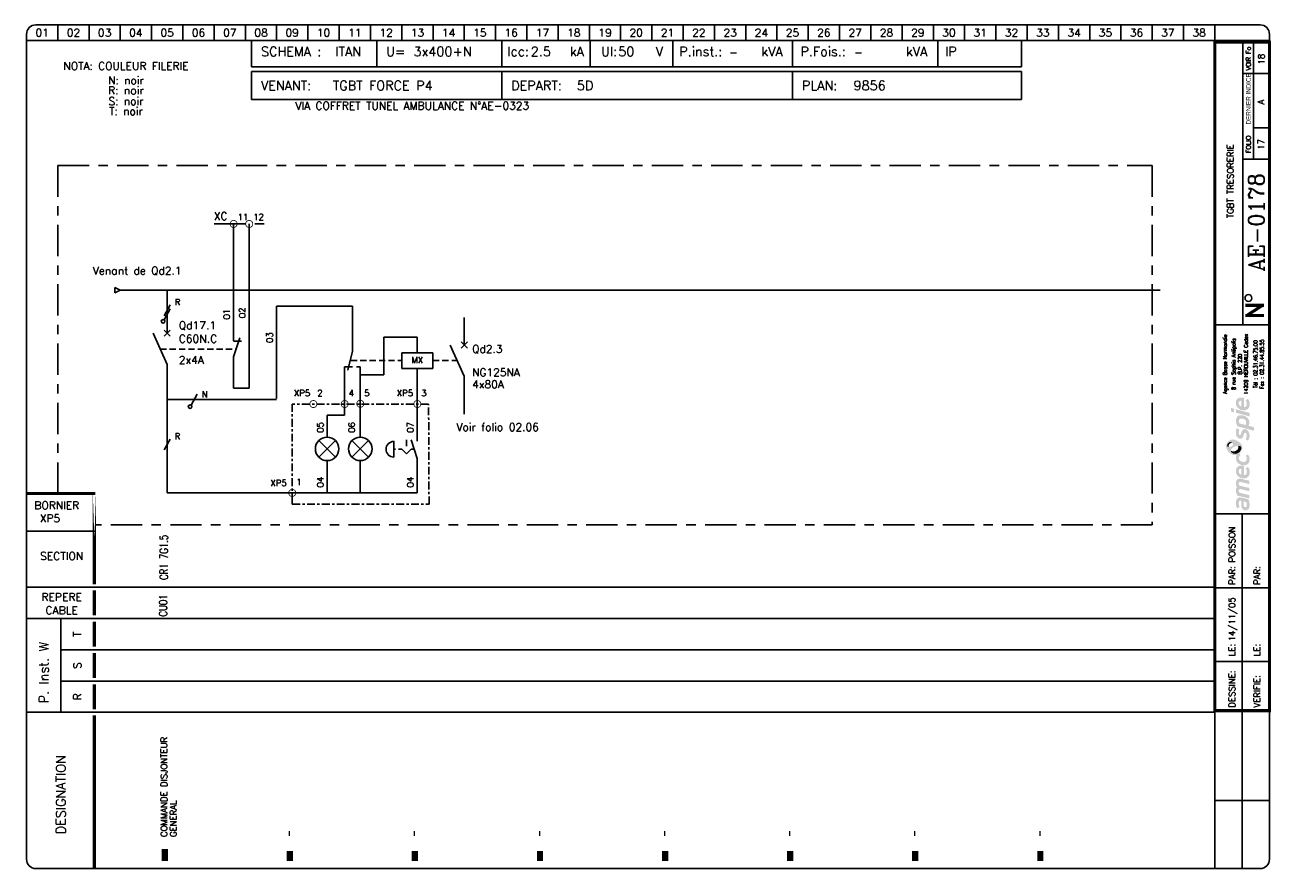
# Model space of a CAD drawing. Header units: millimetres. Extents: x 0 to 398, y -1 to 270.
import ezdxf
from ezdxf.enums import TextEntityAlignment as Align

# ---------------------------------------------------------------- set-up
doc = ezdxf.new("R2010")
doc.units = ezdxf.units.MM
doc.header["$LTSCALE"] = 20
doc.header["$MEASUREMENT"] = 0
for name, pattern in [('AXES', [0.95, 0.5, -0.15, 0.15, -0.15]), ('CACHE', [0.375, 0.25, -0.125]), ('DISCONTINU', [0.15, 0.1, -0.05])]:
    doc.linetypes.add(name, pattern=pattern)
for name, color, linetype in [('POINTILLE', 5, 'DISCONTINU'), ('TEXTE', 3, 'Continuous'), ('TRAIAXE', 6, 'AXES'), ('TRAIFIN', 1, 'Continuous'), ('TRAIGROS', 2, 'Continuous'), ('TRAIMOY', 4, 'Continuous')]:
    doc.layers.add(name, color=color, linetype=linetype)
doc.styles.add('ROMANC', font='romanc')
doc.styles.add('ROMANS8', font='ROMANS8.shx')
doc.styles.get("Standard").update_dxf_attribs({"font": 'simplex.shx'})
doc.styles.add('TEXTE', font='txt8', dxfattribs={"height": 2.5})
doc.styles.add('TXT', font='txt', dxfattribs={"width": 0.8})

# ---------------------------------------------------------------- blocks, each defined once
blk = doc.blocks.new('CART')
at = {"layer": 'TEXTE', "color": 7}
for p, q in [((72.02, 264.91), (72.02, 256.49)), ((112.02, 264.91), (112.02, 256.49)), ((152.02, 264.91), (152.02, 256.49)), ((180.26, 264.91), (180.26, 256.49)), ((206.73, 264.91), (206.73, 256.49)), ((244.98, 264.91), (244.98, 256.49)), ((291.46, 264.91), (291.46, 256.49)), ((318.22, 264.91), (318.22, 256.49)), ((318.22, 256.49), (72.02, 256.49)), ((72, 255), (318.25, 255)), ((72, 246), (72, 255)), ((152, 255), (152, 246)), ((245, 255), (245, 246)), ((318.25, 255), (318.25, 246)), ((318.25, 246), (72, 246)), ((11.02, 79.91), (11.02, 49.91))]:
    blk.add_line(p, q, dxfattribs=at)
at = {"layer": 'TEXTE', "color": 7, "const_width": 1}
for points in [[(395.77, 180.16), (389.77, 180.16)], [(390.27, 176.91), (395.27, 180.16)], [(395.77, 176.91), (389.77, 176.91)]]:
    blk.add_lwpolyline(points, dxfattribs=at)
at = {"layer": 'TEXTE', "color": 7}
blk.add_circle((390.78, 182.5), 1.08, dxfattribs=at)
at = {"layer": 'TRAIAXE', "color": 6}
for p, q in [((10.02, 224.91), (360.02, 224.91)), ((10.02, 119.91), (10.02, 224.91)), ((360.02, 224.91), (360.02, 109.91)), ((360.02, 109.91), (22.02, 109.91))]:
    blk.add_line(p, q, dxfattribs=at)
at = {"layer": 'TRAIFIN', "color": 7}
for p, q in [((10.02, 269.91), (10.02, 264.91)), ((20.02, 269.91), (20.02, 264.91)), ((30.02, 269.91), (30.02, 264.91)), ((40.02, 269.91), (40.02, 264.91)), ((50.02, 269.91), (50.02, 264.91)), ((60.02, 269.91), (60.02, 264.91)), ((70.02, 269.91), (70.02, 264.91)), ((80.02, 269.91), (80.02, 264.91)), ((90.02, 269.91), (90.02, 264.91)), ((100.02, 269.91), (100.02, 264.91)), ((110.02, 269.91), (110.02, 264.91)), ((120.02, 269.91), (120.02, 264.91)), ((130.02, 269.91), (130.02, 264.91)), ((140.02, 269.91), (140.02, 264.91)), ((150.02, 269.91), (150.02, 264.91)), ((160.02, 269.91), (160.02, 264.91)), ((170.02, 269.91), (170.02, 264.91)), ((180.02, 269.91), (180.02, 264.91)), ((190.02, 269.91), (190.02, 264.91)), ((200.02, 269.91), (200.02, 264.91)), ((210.02, 269.91), (210.02, 264.91)), ((220.02, 269.91), (220.02, 264.91)), ((230.02, 269.91), (230.02, 264.91)), ((240.02, 269.91), (240.02, 264.91)), ((250.02, 269.91), (250.02, 264.91)), ((260.02, 269.91), (260.02, 264.91)), ((270.02, 269.91), (270.02, 264.91)), ((280.02, 269.91), (280.02, 264.91)), ((290.02, 269.91), (290.02, 264.91)), ((300.02, 269.91), (300.02, 264.91)), ((310.02, 269.91), (310.02, 264.91)), ((320.02, 269.91), (320.02, 264.91)), ((330.02, 269.91), (330.02, 264.91)), ((340.02, 269.91), (340.02, 264.91)), ((350.02, 269.91), (350.02, 264.91)), ((360.02, 269.91), (360.02, 264.91)), ((370.02, 269.91), (370.02, 264.91)), ((380.02, 269.91), (380.02, 264.91)), ((392.43, 226.95), (392.43, 264.41)), ((392.43, 237), (396.98, 237))]:
    blk.add_line(p, q, dxfattribs=at)
at = {"layer": 'TRAIGROS', "color": 7}
for p, q in [((3.02, 269.91), (394.52, 269.91)), ((0.02, 266.91), (0.02, 264.91)), ((397.52, 264.91), (0.02, 264.91)), ((397.52, 264.91), (0.02, 264.91)), ((0.02, 264.91), (0.02, 2.91)), ((389.02, 173.91), (389.02, 264.41)), ((397.52, 266.91), (397.52, 264.91)), ((397.52, 2.91), (397.52, 264.91)), ((389.02, 254.41), (397.02, 254.41)), ((389.02, 226.92), (397.02, 226.92)), ((380.02, 173.91), (397.52, 173.91)), ((380.02, 113.43), (397.53, 113.43)), ((0.02, 107.91), (22.02, 107.91)), ((0.02, 89.91), (380.02, 89.91)), ((11.02, 79.91), (0.02, 79.91)), ((11.02, 79.91), (380.02, 79.91)), ((11.02, 69.91), (380.02, 69.91)), ((11.02, 59.91), (380.02, 59.91)), ((0.02, 49.91), (380.02, 49.91)), ((380.02, -0.12), (380.02, 50.43)), ((3.02, -0.09), (394.52, -0.09))]:
    blk.add_line(p, q, dxfattribs=at)
for points, const_width in [([(380.02, 264.41), (380.02, 50.43), (397.52, 50.43), (397.52, 264.41), (380.02, 264.41)], 1), ([(0.02, 119.91), (22.02, 119.91)], 1), ([(21.73, 88.91), (21.73, 80.91)], 1), ([(21.73, 78.91), (21.73, 70.91)], 1), ([(21.73, 68.91), (21.73, 60.91)], 1), ([(21.73, 58.91), (21.73, 50.91)], 1), ([(21.73, 48.91), (21.73, 43.38)], 1), ([(21.73, 43.38), (21.73, -0.09)], 1), ([(44.23, 6.14), (44.23, 2.27)], 2), ([(84.23, 5.5), (84.23, 2.27)], 2), ([(124.23, 5.5), (124.23, 2.27)], 2), ([(164.23, 5.5), (164.23, 2.27)], 2), ([(204.23, 5.5), (204.23, 2.27)], 2), ([(244.23, 5.5), (244.23, 2.27)], 2), ([(284.23, 5.5), (284.23, 2.27)], 2), ([(324.23, 5.5), (324.23, 2.27)], 2)]:
    blk.add_lwpolyline(points, dxfattribs=dict(at, const_width=const_width))
at = {"layer": 'TRAIGROS', "color": 7, "const_width": 1}
blk.add_lwpolyline([(21.73, 119.95), (21.73, 90.91)], close=True, dxfattribs=at)
at = {"layer": 'TRAIGROS', "color": 7}
for centre, start, end in [((3.02, 266.91), 90, 180), ((394.52, 266.91), 0, 90), ((3.02, 2.91), 180, 270), ((394.52, 2.91), 270, 0)]:
    blk.add_arc(centre, 3, start, end, dxfattribs=at)
at = {"layer": 'TRAIMOY', "color": 7}
for p, q in [((388.77, -0.1), (388.77, 113.43)), ((380.02, 89.73), (397.53, 89.73)), ((380.02, 66.18), (397.53, 66.18)), ((380.02, 21.66), (397.53, 21.66))]:
    blk.add_line(p, q, dxfattribs=at)
at = {"layer": 'TEXTE', "color": 7}
for s, p in [('01', (5.02, 267.41)), ('02', (15.02, 267.41)), ('03', (25.02, 267.41)), ('04', (35.02, 267.41)), ('05', (45.02, 267.41)), ('06', (55.02, 267.41)), ('07', (65.02, 267.41)), ('08', (75.02, 267.41)), ('09', (85.02, 267.41)), ('10', (95.02, 267.41)), ('11', (105.02, 267.41)), ('12', (115.02, 267.41)), ('13', (125.02, 267.41)), ('14', (135.02, 267.41)), ('15', (145.02, 267.41)), ('16', (155.02, 267.41)), ('17', (165.02, 267.41)), ('18', (175.02, 267.41)), ('19', (185.02, 267.41)), ('20', (195.02, 267.41)), ('21', (205.02, 267.41)), ('22', (215.02, 267.41)), ('23', (225.02, 267.41)), ('24', (235.02, 267.41)), ('25', (245.02, 267.41)), ('26', (255.02, 267.41)), ('27', (265.02, 267.41)), ('28', (275.02, 267.41)), ('29', (285.02, 267.41)), ('30', (295.02, 267.41)), ('31', (305.02, 267.41)), ('32', (315.02, 267.41)), ('33', (325.02, 267.41)), ('34', (335.02, 267.41)), ('35', (345.02, 267.41)), ('36', (355.02, 267.41)), ('37', (365.02, 267.41)), ('38', (375.02, 267.41))]:
    blk.add_text(s, height=2.5, dxfattribs=at).set_placement(p, align=Align.MIDDLE)
for s, height, p in [('kA', 3, (173.77, 259.91)), ('Ul:', 3, (183.77, 259.91)), ('P.inst.:', 3, (208.77, 259.91)), ('kVA', 3, (235.02, 259.91)), ('P.Fois.:', 3, (247.52, 259.91)), ('kVA', 3, (281.27, 259.91)), ('SCHEMA :', 3, (75.02, 259.91)), ('U=', 3, (115.02, 259.91)), ('Icc:', 3, (153.77, 259.91)), ('V', 3, (201.27, 259.91)), ('IP', 3, (293.77, 259.91)), ('VENANT:', 3, (75, 249)), ('DEPART:', 3, (155, 249)), ('PLAN:', 3, (248, 249)), ('BORNIER', 2.5, (2.52, 114.91))]:
    blk.add_text(s, height=height, dxfattribs=at).set_placement(p)
at = {"layer": 'TEXTE', "color": 7, "width": 0.867769}
blk.add_text('VOIR Fo', height=1.5, rotation=90, dxfattribs=at).set_placement((391.52, 255.41), (391.52, 262.91), align=Align.FIT)
at = {"layer": 'TEXTE', "color": 7, "style": 'TXT', "width": 0.8}
blk.add_text('DERNIER INDICE', height=1.5, rotation=90, dxfattribs=at).set_placement((391.52, 238.03))
at = {"layer": 'TEXTE', "color": 7}
for s, height, p in [('FOLIO', 1.5, (391.52, 231.67)), ('T', 2.5, (17.52, 74.91)), ('S', 2.5, (17.52, 64.91)), ('R', 2.5, (17.52, 54.91))]:
    blk.add_text(s, height=height, rotation=90, dxfattribs=at).set_placement(p, align=Align.CENTER)
for s, p in [('SECTION', (11.27, 98.66)), ('REPERE', (11.27, 85.59)), ('CABLE', (11.27, 81.3))]:
    blk.add_text(s, height=2.5, dxfattribs=at).set_placement(p, align=Align.CENTER)
for s, height, p in [('PAR:', 2, (386.53, 90.73)), ('PAR:', 2, (394.53, 90.73)), ('P. Inst. W', 3, (7.05, 52.81)), ('LE:', 2, (386.53, 67.86)), ('LE:', 2, (394.53, 67.86)), ('DESSINE:', 2, (386.53, 51.43)), ('VERIFIE:', 2, (394.53, 51.43)), ('DESIGNATION', 3, (12.52, 10.91))]:
    blk.add_text(s, height=height, rotation=90, dxfattribs=at).set_placement(p)
at = {"layer": 'TEXTE', "color": 4, "style": 'ROMANC'}
for tag, height, p in [('FOLIO_SUIVANT', 2, (395.92, 258.95)), ('INDICE', 2, (395.81, 245.26)), ('FOLIO', 2, (395.81, 231.67)), ('NUMERO', 5, (395.81, 206.7))]:
    blk.add_attdef(tag, text='', height=height, rotation=90, dxfattribs=at).set_placement(p, align=Align.CENTER)
for tag, p, height in [('REGIME_DE_NEUTRE', (98.77, 259.91), 3), ('TENSION', (123.77, 259.91), 3), ('ICC', (161.27, 259.91), 3), ('UI', (189.27, 259.91), 3), ('P_INSTAL', (224.73, 259.91), 2.5), ('PUISSSANCE_DE_FOISO', (264.73, 259.91), 2.5), ('VENANT_DE', (98, 249), 3), ('DEPART', (176, 249), 3), ('PLAN', (264.5, 249), 3)]:
    blk.add_attdef(tag, p, '', height=height, dxfattribs=at)
blk.add_attdef('INTITULE_DU_PLAN', text='', height=2, rotation=90, dxfattribs=at).set_placement((385.02, 219.91), align=Align.MIDDLE)
for tag, p in [('DESSINATEUR', (386.55, 97.87)), ('DATE', (386.53, 72.67))]:
    blk.add_attdef(tag, p, '', height=2, rotation=90, dxfattribs=at)
blk = doc.blocks.new('JC')
at = {"layer": 'TEXTE'}
for s, p in [('NOTA: COULEUR FILERIE', (10.73, 20.01)), ('N: noir', (10.73, 15.46)), ('R: noir', (10.73, 12.25)), ('S: noir', (10.73, 8.81)), ('T: noir', (10.73, 5.6))]:
    blk.add_text(s, height=2.5, dxfattribs=at).set_placement(p, align=Align.MIDDLE)
blk = doc.blocks.new('LOGO')
h = blk.add_hatch(color=187)
h.paths.add_polyline_path([(0.27, -25.15), (-0.26, -25.03), (-0.61, -25.01), (-0.96, -25.01), (-1.3, -25.15), (-1.56, -25.39), (-1.76, -25.66), (-1.92, -26.06), (-2.01, -26.61), (-2, -27.13), (-1.95, -27.54), (-1.82, -27.98), (-1.59, -28.49), (-0.78, -28.03), (-0.88, -27.84), (-0.99, -27.58), (-1.06, -27.27), (-1.09, -26.94), (-1.07, -26.65), (-1.03, -26.36), (-0.9, -26.15), (-0.74, -26.05), (-0.59, -26.04), (-0.23, -26.1), (-0.26, -26.47), (-0.29, -26.77), (-0.31, -27.1), (-0.31, -27.41), (-0.26, -27.77), (-0.19, -28.1), (-0.05, -28.44), (0.2, -28.78), (0.48, -28.98), (0.87, -29.11), (1.22, -29.1), (1.58, -29.04), (1.84, -28.87), (2.14, -28.53), (2.3, -28.16), (2.37, -27.71), (2.36, -27.1), (2.28, -26.51), (2.08, -25.89), (1.89, -25.54), (0.84, -25.3)])
h.paths.add_polyline_path([(0.54, -26.31), (1.32, -26.47), (1.41, -26.69), (1.48, -27.01), (1.49, -27.42), (1.48, -27.74), (1.4, -27.9), (1.29, -28.03), (1.14, -28.09), (0.96, -28.1), (0.81, -28.07), (0.69, -27.97), (0.6, -27.85), (0.54, -27.71), (0.5, -27.54), (0.49, -27.3), (0.49, -27.06), (0.5, -26.59)], flags=16)
h.paths.add_polyline_path([(-0.88, -23.47), (-0.97, -23.29), (-1.06, -23.08), (-1.08, -22.86), (-1.05, -22.63), (-0.97, -22.45), (-0.79, -22.36), (-0.5, -22.33), (2.29, -23.01), (2.29, -21.94), (-0.8, -21.24), (-0.96, -21.08), (-1.06, -20.77), (-1.1, -20.45), (-1, -20.2), (-0.87, -20.11), (-0.7, -20.03), (-0.48, -20.05), (2.29, -20.7), (2.29, -19.65), (-0.36, -19.01), (-0.65, -19), (-1.01, -19.01), (-1.3, -19.12), (-1.55, -19.28), (-1.77, -19.54), (-1.9, -19.8), (-1.98, -20), (-2.02, -20.38), (-2.01, -20.76), (-1.91, -21.13), (-1.79, -21.45), (-1.64, -21.71), (-1.75, -21.83), (-1.89, -22.08), (-1.98, -22.36), (-2.01, -22.66), (-2.01, -23), (-1.95, -23.36), (-1.85, -23.71), (-1.69, -24.08), (-1.5, -24.43), (2.29, -25.32), (2.29, -24.26)])
h.paths.add_polyline_path([(-0.19, -14.81), (-0.51, -14.81), (-0.91, -14.88), (-1.19, -15), (-1.42, -15.16), (-1.64, -15.38), (-1.83, -15.67), (-1.95, -15.97), (-2, -16.26), (-2.02, -16.52), (-2.01, -16.84), (-1.96, -17.15), (-1.84, -17.46), (-1.65, -17.81), (-1.41, -18.09), (-1.14, -18.33), (-0.89, -18.51), (-0.59, -18.68), (-0.17, -18.82), (0.24, -18.89), (0.59, -18.91), (0.98, -18.88), (1.37, -18.75), (1.77, -18.51), (2.17, -18.06), (2.33, -17.58), (2.38, -17.11), (2.38, -16.56), (2.33, -16.15), (2.2, -15.79), (2.03, -15.5), (1.82, -15.25), (1.14, -15.68), (1.3, -15.94), (1.42, -16.3), (1.49, -16.68), (1.49, -16.99), (1.43, -17.33), (1.23, -17.63), (0.99, -17.81), (0.79, -17.86), (0.6, -17.84), (0.6, -14.97), (0.23, -14.85)])
h.paths.add_polyline_path([(-0.26, -17.69), (-0.43, -17.64), (-0.58, -17.55), (-0.76, -17.39), (-0.9, -17.24), (-1.01, -17.02), (-1.06, -16.86), (-1.08, -16.63), (-1.06, -16.36), (-0.96, -16.16), (-0.83, -15.98), (-0.62, -15.87), (-0.44, -15.83), (-0.26, -15.83)], flags=16)
h.paths.add_polyline_path([(-0.09, -13.56), (-0.44, -13.4), (-0.74, -13.16), (-0.95, -12.9), (-1.04, -12.61), (-1.08, -12.36), (-1.02, -12.05), (-0.89, -11.83), (-0.73, -11.69), (-0.61, -11.61), (-0.5, -11.55), (-0.88, -10.89), (-1.08, -11.04), (-1.32, -11.18), (-1.51, -11.28), (-1.78, -11.38), (-1.87, -11.55), (-1.97, -11.89), (-2.01, -12.3), (-1.98, -12.76), (-1.82, -13.35), (-1.54, -13.76), (-1.25, -14.08), (-0.85, -14.34), (-0.48, -14.51), (-0.05, -14.65), (0.44, -14.71), (0.94, -14.69), (1.47, -14.5), (1.83, -14.25), (2.09, -13.94), (2.26, -13.6), (2.36, -13.21), (2.39, -12.82), (2.37, -12.43), (2.27, -11.98), (2.07, -11.58), (1.82, -11.23), (1.12, -11.67), (1.29, -11.95), (1.43, -12.27), (1.45, -12.61), (1.43, -12.96), (1.23, -13.36), (0.95, -13.57), (0.61, -13.63), (0.31, -13.63)])
h.paths.add_polyline_path([(1.25, -3.19), (0.94, -3.13), (0.59, -3.14), (0.32, -3.25), (0.1, -3.49), (-0.12, -3.81), (-0.25, -4.17), (-0.38, -4.62), (-0.46, -4.92), (-0.59, -5.03), (-0.74, -5.08), (-0.86, -5.03), (-0.96, -4.94), (-1.06, -4.74), (-1.12, -4.53), (-1.11, -4.23), (-1.07, -3.86), (-1.01, -3.51), (-0.93, -3.23), (-1.72, -2.85), (-1.84, -3.12), (-1.93, -3.4), (-1.97, -3.68), (-2, -3.98), (-2.02, -4.32), (-2, -4.65), (-1.94, -5.01), (-1.8, -5.31), (-1.64, -5.58), (-1.4, -5.84), (-1.11, -6.04), (-0.85, -6.17), (-0.56, -6.2), (-0.24, -6.15), (0.01, -5.99), (0.18, -5.81), (0.32, -5.51), (0.41, -5.18), (0.51, -4.86), (0.57, -4.63), (0.67, -4.45), (0.78, -4.33), (0.97, -4.29), (1.15, -4.35), (1.3, -4.55), (1.41, -4.85), (1.44, -5.24), (1.41, -5.62), (1.33, -5.91), (1.23, -6.15), (1.09, -6.39), (1.78, -6.81), (1.86, -6.74), (1.97, -6.61), (2.14, -6.32), (2.27, -6), (2.36, -5.62), (2.37, -5.24), (2.35, -4.86), (2.3, -4.52), (2.19, -4.21), (2.03, -3.92), (1.85, -3.65), (1.57, -3.35)])
h.paths.add_polyline_path([(1.14, 0.91), (0.82, 1.08), (0.5, 1.2), (0.1, 1.27), (-0.26, 1.3), (-0.73, 1.29), (-1.12, 1.19), (-1.38, 1.04), (-1.61, 0.8), (-1.77, 0.55), (-1.89, 0.33), (-1.98, 0.01), (-2.01, -0.32), (-1.99, -0.65), (-1.95, -1.02), (-1.88, -1.34), (-1.76, -1.63), (-1.63, -1.96), (-1.52, -2.24), (3.84, -3.66), (3.84, -2.51), (1.96, -2.01), (2.11, -1.85), (2.24, -1.56), (2.27, -1.32), (2.29, -1.04), (2.27, -0.75), (2.21, -0.44), (2.07, -0.1), (1.9, 0.2), (1.71, 0.44), (1.43, 0.71)])
h.paths.add_polyline_path([(0.98, -1.77), (-0.92, -1.28), (-0.98, -1.1), (-1.05, -0.84), (-1.07, -0.56), (-1.04, -0.29), (-0.94, -0.06), (-0.77, 0.11), (-0.53, 0.2), (-0.24, 0.22), (0.04, 0.2), (0.35, 0.13), (0.58, 0.05), (0.81, -0.07), (1.02, -0.24), (1.19, -0.46), (1.27, -0.68), (1.28, -0.93), (1.28, -1.16), (1.24, -1.43), (1.15, -1.61)], flags=16)
h.paths.add_polyline_path([(-1.97, 3.22), (-1.97, 2.11), (2.35, 0.95), (2.35, 2.06)])
h.paths.add_polyline_path([(-3.55, 3.65), (-3.55, 2.48), (-2.65, 2.25), (-2.65, 3.43)])
h.paths.add_polyline_path([(-0.19, 6.99), (-0.51, 6.99), (-0.91, 6.92), (-1.19, 6.81), (-1.42, 6.64), (-1.64, 6.43), (-1.83, 6.14), (-1.95, 5.83), (-2, 5.54), (-2.02, 5.28), (-2.01, 4.96), (-1.96, 4.66), (-1.84, 4.34), (-1.65, 4), (-1.41, 3.71), (-1.14, 3.48), (-0.89, 3.29), (-0.59, 3.12), (-0.17, 2.98), (0.24, 2.92), (0.59, 2.89), (0.98, 2.93), (1.37, 3.06), (1.77, 3.29), (2.17, 3.75), (2.33, 4.22), (2.38, 4.7), (2.38, 5.24), (2.33, 5.65), (2.2, 6.02), (2.03, 6.3), (1.82, 6.56), (1.14, 6.13), (1.3, 5.87), (1.42, 5.5), (1.49, 5.12), (1.49, 4.82), (1.43, 4.47), (1.23, 4.17), (0.99, 4), (0.79, 3.94), (0.6, 3.96), (0.6, 6.83), (0.23, 6.96)])
h.paths.add_polyline_path([(-0.26, 4.11), (-0.43, 4.16), (-0.58, 4.26), (-0.76, 4.42), (-0.9, 4.56), (-1.01, 4.78), (-1.06, 4.95), (-1.08, 5.17), (-1.06, 5.44), (-0.96, 5.64), (-0.83, 5.82), (-0.62, 5.93), (-0.44, 5.97), (-0.26, 5.97)], flags=16)
h = blk.add_hatch(color=135)
h.paths.add_polyline_path([(-2.62, -6.48), (-2.99, -6.44), (-3.33, -6.46), (-3.66, -6.54), (-3.9, -6.66), (-4.19, -6.88), (-4.48, -7.12), (-4.72, -7.4), (-4.9, -7.71), (-5.08, -8.08), (-5.15, -8.51), (-5.14, -8.84), (-5.03, -9.22), (-4.88, -9.56), (-4.68, -9.88), (-4.46, -10.22), (-4.19, -10.51), (-3.87, -10.81), (-3.57, -11.02), (-3.23, -11.21), (-2.91, -11.36), (-2.54, -11.44), (-2.16, -11.45), (-1.78, -11.38), (-1.51, -11.28), (-1.32, -11.18), (-1.08, -11.04), (-0.88, -10.89), (-0.73, -10.77), (-0.54, -10.54), (-0.29, -10.22), (-0.06, -9.77), (0.06, -9.2), (0.05, -8.64), (-0.11, -8.22), (-0.36, -7.85), (-0.69, -7.52), (-1.07, -7.21), (-1.43, -6.95), (-1.9, -6.73), (-2.27, -6.57)])
h.paths.add_polyline_path([(-2.94, -7.94), (-2.93, -8.06), (-2.93, -8.18), (-2.98, -8.34), (-3.08, -8.43), (-3.22, -8.54), (-3.43, -8.66), (-3.65, -8.75), (-3.89, -8.84), (-4.16, -8.87), (-4.34, -8.85), (-4.5, -8.82), (-4.67, -8.73), (-4.76, -8.58), (-4.8, -8.43), (-4.79, -8.24), (-4.75, -8.06), (-4.69, -7.92), (-4.59, -7.78), (-4.48, -7.64), (-4.34, -7.51), (-4.19, -7.41), (-4, -7.31), (-3.79, -7.28), (-3.58, -7.31), (-3.42, -7.38), (-3.25, -7.49), (-3.12, -7.62), (-3.02, -7.79)], flags=16)
h.paths.add_polyline_path([(-1.84, -8.57), (-1.32, -8.49), (-1.12, -8.49), (-0.87, -8.49), (-0.65, -8.57), (-0.45, -8.72), (-0.32, -8.9), (-0.26, -9.1), (-0.28, -9.35), (-0.35, -9.63), (-0.51, -9.97), (-0.73, -10.32), (-1.02, -10.58), (-1.39, -10.82), (-1.78, -10.98), (-2.23, -11.04), (-2.55, -11.01), (-2.82, -10.95), (-3.16, -10.77), (-3.4, -10.52), (-3.53, -10.28), (-3.6, -10.02), (-3.6, -9.73), (-3.5, -9.48), (-3.31, -9.23), (-3, -9.04), (-2.68, -8.88), (-2.26, -8.71)], flags=16)
h = blk.add_hatch(color=253)
h.paths.add_polyline_path([(-4, -7.31), (-4.19, -7.41), (-4.34, -7.51), (-4.48, -7.64), (-4.59, -7.78), (-4.69, -7.92), (-4.75, -8.06), (-4.79, -8.24), (-4.8, -8.43), (-4.76, -8.58), (-4.67, -8.73), (-4.5, -8.82), (-4.34, -8.85), (-4.36, -8.64), (-4.33, -8.43), (-4.27, -8.21), (-4.19, -8.05), (-4.09, -7.91), (-3.95, -7.79), (-3.82, -7.69), (-3.65, -7.62), (-3.47, -7.58), (-3.28, -7.58), (-3.12, -7.62), (-3.25, -7.49), (-3.42, -7.38), (-3.58, -7.31), (-3.79, -7.28)])
h.paths.add_polyline_path([(-0.87, -8.49), (-1.12, -8.49), (-1.32, -8.49), (-1.27, -8.65), (-1.22, -8.89), (-1.24, -9.17), (-1.31, -9.4), (-1.45, -9.63), (-1.67, -9.84), (-1.91, -10), (-2.2, -10.15), (-2.48, -10.22), (-2.71, -10.25), (-2.97, -10.24), (-3.22, -10.21), (-3.44, -10.12), (-3.6, -10.02), (-3.53, -10.28), (-3.4, -10.52), (-3.16, -10.77), (-2.82, -10.95), (-2.55, -11.01), (-2.23, -11.04), (-1.78, -10.98), (-1.39, -10.82), (-1.02, -10.58), (-0.73, -10.32), (-0.51, -9.97), (-0.35, -9.63), (-0.28, -9.35), (-0.26, -9.1), (-0.32, -8.9), (-0.45, -8.72), (-0.65, -8.57)])
at = {"color": 7, "style": 'ROMANS8', "width": 0.8}
for s, height, p in [('Agence Basse Normandie', 1.2384, (-4.85, 17.68)), ('8 rue Sophia Antipolis', 1.2384, (-2.12, 17.68)), ('14209 HEROUVILLE Cedex', 1.2384, (1.84, 17.68)), ('B.P. 220', 1.238, (-0.08, 17.68)), ('Tél : 02.31.46.75.00', 1.2384, (4.88, 17.68)), ('Fax : 02.31.44.85.55', 1.2384, (6.91, 17.68))]:
    blk.add_text(s, height=height, rotation=90, dxfattribs=at).set_placement(p, align=Align.CENTER)
blk = doc.blocks.new('U75')
at = {"layer": 'TRAIFIN', "const_width": 0.25}
blk.add_lwpolyline([(-1.125, 0, 1), (1.125, 0, 1)], format="xyb", close=True, dxfattribs=at)
blk = doc.blocks.new('U100')
at = {"layer": 'TRAIFIN'}
for p, q in [((1.11, 2.62), (-0.89, -0.88)), ((-0.89, -2.13), (1.11, 1.37))]:
    blk.add_line(p, q, dxfattribs=at)
blk.add_circle((-1.18, -2.64), 0.585, dxfattribs=at)
blk = doc.blocks.new('R1')
at = {"layer": 'TRAIFIN'}
for p, q in [((0, 10), (0, 15)), ((-5, 10), (5, 10)), ((-5, 5), (-5, 10)), ((5, 10), (5, 5)), ((5, 5), (-5, 5)), ((0, 0), (0, 5))]:
    blk.add_line(p, q, dxfattribs=at)
blk = doc.blocks.new('r18')
at = {"layer": 'TRAIFIN'}
for p, q in [((0, 0), (0, -10)), ((-2.5, -15), (-2.5, -17.5)), ((2.5, -15), (2.5, -17.5))]:
    blk.add_line(p, q, dxfattribs=at)
at = {"layer": 'TRAIGROS'}
for p, q in [((-1.5, -16), (0, -10)), ((0, -15), (-2.5, -15))]:
    blk.add_line(p, q, dxfattribs=at)
blk = doc.blocks.new('X33')
at = {"layer": 'POINTILLE', "linetype": 'CACHE'}
for points in [[(-7.5, 13), (-7, 13)], [(-6, 13), (-5, 13), (-3.5, 11.5), (-2, 13), (-1, 13)]]:
    blk.add_lwpolyline(points, dxfattribs=at)
at = {"layer": 'TRAIFIN'}
blk.add_line((0, 0), (0, 10), dxfattribs=at)
at = {"layer": 'TRAIGROS'}
blk.add_line((-2, 16), (0, 10), dxfattribs=at)
at = {"layer": 'TRAIMOY'}
blk.add_lwpolyline([(-3.5, 14), (-3.5, 16)], dxfattribs=at)
at = {"layer": 'TRAIMOY', "linetype": 'Continuous'}
blk.add_lwpolyline([(-7.5, 10.5, -1), (-7.5, 15.5)], format="xyb", close=True, dxfattribs=at)
blk = doc.blocks.new('x30')
at = {"linetype": 'Continuous'}
for points in [[(-2.65, 1.1), (2.65, 6.4)], [(2.65, 1.1), (-2.65, 6.4)]]:
    blk.add_lwpolyline(points, dxfattribs=at)
blk.add_circle((0, 3.75), 3.75, dxfattribs=at)
blk = doc.blocks.new('R12')
at = {"layer": 'TRAIFIN'}
blk.add_line((0, 0), (0, 10), dxfattribs=at)
at = {"layer": 'TRAIGROS'}
for p, q in [((2, 16), (0, 10)), ((0, 15), (2.5, 15))]:
    blk.add_line(p, q, dxfattribs=at)

msp = doc.modelspace()

# ---------------------------------------------------------------- linework, layer by layer
for p, q in [((28.22, 185.92), (30, 185.04)), ((28.22, 185.92), (28.22, 184.15)), ((28.22, 185.92), (28.22, 184.15)), ((28.22, 185.92), (30, 185.04)), ((28.22, 184.15), (30, 185.04)), ((28.22, 184.15), (30, 185.04))]:
    msp.add_line(p, q)
at = {"layer": 'POINTILLE'}
for p, q in [((42.8, 166.14), (67.06, 166.14)), ((103.75, 162.5), (120, 162.5)), ((130, 162.5), (137.72, 162.5))]:
    msp.add_line(p, q, dxfattribs=at)
at = {"layer": 'TRAIAXE'}
msp.add_line((60, 206.21), (76.25, 206.21), dxfattribs=at)
at = {"layer": 'TRAIAXE', "ltscale": 0.25}
msp.add_lwpolyline([(85, 116.51), (128.75, 116.51), (128.61, 148.57), (85, 148.57)], close=True, dxfattribs=at)
at = {"layer": 'TRAIFIN'}
for p, q in [((66.25, 168.75), (66.25, 206.29)), ((71.25, 153.64), (71.25, 206.21)), ((80, 150.33), (80, 179.93)), ((80, 179.93), (104.26, 179.93)), ((104.26, 175.44), (104.26, 179.93)), ((140, 171.58), (140, 176.25)), ((140, 167.44), (140, 171.58)), ((114.33, 157.94), (114.33, 169.94)), ((114.33, 169.94), (125, 169.94)), ((105.51, 160.44), (106.76, 160.44)), ((101.76, 157.94), (101.76, 144.98)), ((106.76, 157.94), (106.76, 137.97)), ((106.76, 157.94), (114.33, 157.94)), ((140, 157.44), (140, 145.33)), ((52.64, 148.25), (54.64, 151.75)), ((54.64, 151.75), (52.64, 148.25)), ((66.25, 153.71), (66.25, 153.64)), ((66.25, 153.64), (71.25, 153.64)), ((125, 154.94), (125, 136.72)), ((80, 150), (45, 150)), ((96.16, 137.97), (96.16, 144.98)), ((96.16, 144.98), (101.76, 144.98)), ((44, 133.88), (46, 137.38)), ((46, 137.38), (44, 133.88)), ((96.16, 130.47), (96.16, 120.12)), ((106.76, 130.47), (106.76, 120.12)), ((125, 120.12), (45, 120.12)), ((85, 120.12), (85, 116.51)), ((125, 121.1), (125, 120.12))]:
    msp.add_line(p, q, dxfattribs=at)
msp.add_circle((52.35, 147.74), 0.585, dxfattribs=at)
at = {"layer": 'TRAIGROS'}
for p, q in [((362.5, 185), (30, 185)), ((362.5, 185), (30, 185)), ((44, 172.25), (46, 170.25)), ((44, 170.25), (46, 172.25)), ((40.5, 171.25), (45, 161.25)), ((135.5, 167.44), (140, 157.44)), ((139, 166.44), (141, 168.44)), ((139, 168.44), (141, 166.44))]:
    msp.add_line(p, q, dxfattribs=at)
at = {"layer": 'TRAIMOY'}
for p, q in [((45, 185), (45, 171.25)), ((45, 161.25), (45, 120.12))]:
    msp.add_line(p, q, dxfattribs=at)

# ---------------------------------------------------------------- block references
msp.add_blockref('CART', (0, 0)).add_auto_attribs({'INTITULE_DU_PLAN': 'TGBT TRESORERIE', 'NUMERO': 'AE-0178', 'FOLIO': '17', 'INDICE': 'A', 'FOLIO_SUIVANT': '18', 'REGIME_DE_NEUTRE': 'ITAN', 'TENSION': '3x400+N', 'ICC': '2.5', 'UI': '50', 'P_INSTAL': '-', 'PUISSSANCE_DE_FOISO': '-', 'VENANT_DE': 'TGBT FORCE P4', 'DEPART': '5D', 'PLAN': '9856', 'DATE': '14/11/05', 'DESSINATEUR': 'POISSON'})
for name, p in [('JC', (21.1, 236.75)), ('LOGO', (388.77, 143.67))]:
    msp.add_blockref(name, p)
at = {"layer": 'TEXTE'}
msp.add_blockref('R12', (66.25, 153.71), dxfattribs=at)
at = {"layer": 'TRAIAXE'}
msp.add_blockref('X33', (125, 121.1), dxfattribs=at)
at = {"layer": 'TRAIFIN'}
for name, p in [('U75', (66.25, 206.21)), ('U75', (71.25, 206.21)), ('R1', (125, 154.94)), ('U75', (91.76, 148.57)), ('U75', (101.76, 148.57)), ('U75', (106.76, 148.66)), ('U75', (125, 148.57)), ('U75', (85, 120.12))]:
    msp.add_blockref(name, p, dxfattribs=at)
at = {"layer": 'TRAIGROS'}
for p in [(96.16, 130.47), (106.76, 130.47)]:
    msp.add_blockref('x30', p, dxfattribs=at)
at = {"layer": 'TRAIMOY'}
for name, p in [('U100', (44.89, 177.68)), ('r18', (104.26, 175.44))]:
    msp.add_blockref(name, p, dxfattribs=at)

# ---------------------------------------------------------------- texts
at = {"layer": 'TEXTE'}
msp.add_text('XC', height=2.5, dxfattribs=at).set_placement((62.14, 208.71), align=Align.MIDDLE)
for s, height, p in [('11', 2, (67.5, 207.46)), ('12', 2, (72.5, 207.46)), ('Venant de Qd2.1', 2.5, (21.25, 190)), ('R', 2, (47.39, 180.18)), ('Qd17.1', 2.5, (48.75, 172.5)), ('C60N.C', 2.5, (48.75, 168.21)), ('Qd2.3', 2.5, (142.5, 164.94)), ('2x4A', 2.5, (48.75, 161.43)), ('MX', 2, (123.08, 161.65)), ('NG125NA', 2.5, (142.5, 157.44)), ('4x80A', 2.5, (142.5, 153.63)), ('N', 2, (56.03, 150.71)), ('XP5', 2, (85.51, 151.07)), ('2', 2, (93.01, 151.07)), ('4', 2, (103.01, 151.07)), ('5', 2, (108.01, 151.07)), ('XP5', 2, (118.42, 151.07)), ('3', 2, (126.25, 151.07)), ('Voir folio 02.06', 2.5, (137.5, 139.94)), ('R', 2, (47.39, 137.25)), ('XP5', 2, (78.01, 122.32)), ('1', 2, (86.25, 122.62))]:
    msp.add_text(s, height=height, dxfattribs=at).set_placement(p)
for s, p in [('01', (64, 177.33)), ('02', (69, 177.76)), ('03', (77.75, 169.83)), ('05', (94, 141.08)), ('06', (104, 141.08)), ('07', (122.75, 141.08)), ('04', (94, 123.58)), ('04', (122.75, 123.58))]:
    msp.add_text(s, height=2, rotation=90, dxfattribs=at).set_placement(p, align=Align.MIDDLE)
at = {"layer": 'TEXTE', "color": 4}
msp.add_text(' XP5', height=2.5, dxfattribs=at).set_placement((2.52, 110.74))
at = {"layer": 'TEXTE', "style": 'TEXTE', "width": 0.8}
for s, p in [('CR1 7G1.5', (45.18, 99.5)), ('CU01', (44.96, 84.09))]:
    msp.add_text(s, height=2.5, rotation=90, dxfattribs=at).set_placement(p, align=Align.CENTER)
at = {"layer": 'TEXTE', "ltscale": 0.9}
for s, p in [('COMMANDE DISJONTEUR', (45, 10)), ('GENERAL', (48, 10)), ('-', (85, 10)), ('-', (125, 10)), ('-', (165, 10)), ('-', (205, 10)), ('-', (245, 10)), ('-', (285, 10)), ('-', (325, 10))]:
    msp.add_text(s, height=2, rotation=90, dxfattribs=at).set_placement(p)
at = {"layer": 'TRAIFIN', "insert": (85.99, 245.28), "char_height": 2.5, "width": 110.432, "attachment_point": 1}
msp.add_mtext('VIA COFFRET TUNEL AMBULANCE N°AE-0323', dxfattribs=at)

doc.saveas('drawing.dxf')
